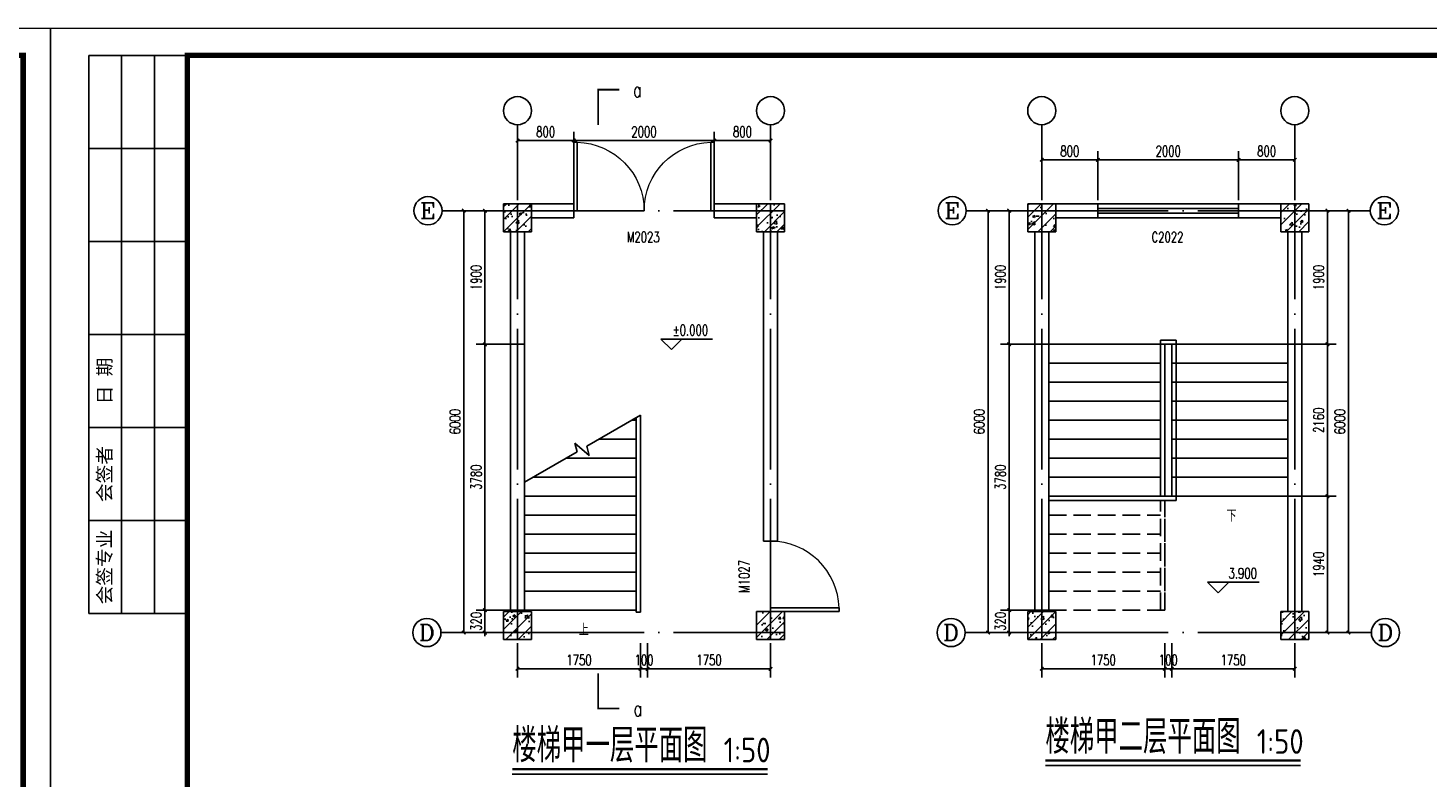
# Model space of a CAD drawing. Extents: x 88237 to 730297, y -11868 to 107702.
# Tile 47 of 49: x 642505 to 662422, y 74135 to 84802. Entities that reach past the tile are written whole.
import ezdxf
from ezdxf.enums import TextEntityAlignment as Align

# ---------------------------------------------------------------- set-up
doc = ezdxf.new("R2010")
doc.units = 0
doc.header["$LTSCALE"] = 1000
doc.header["$MEASUREMENT"] = 0
doc.linetypes.add('DASH', pattern=[0.35, 0.25, -0.1])
doc.linetypes.add('DOTE', pattern=[2.42, 2, -0.2, 0.02, -0.2])
for name, color, linetype in [('AXIS', 3, 'Continuous'), ('AXIS_TEXT', 7, 'Continuous'), ('COLUMN', 9, 'Continuous'), ('DIM_ELEV', 3, 'Continuous'), ('DIM_SYMB', 3, 'Continuous'), ('DOTE', 1, 'DOTE'), ('PUB_DIM', 3, 'Continuous'), ('PUB_HATCH', 8, 'Continuous'), ('PUB_TEXT', 7, 'Continuous'), ('STAIR', 4, 'Continuous'), ('WALL', 2, 'Continuous'), ('WINDOW', 4, 'Continuous'), ('WINDOW_TEXT', 7, 'Continuous'), ('图框', 7, 'Continuous')]:
    doc.layers.add(name, color=color, linetype=linetype)
doc.styles.add('_TCH_AXIS', font='COMPLEX', dxfattribs={"bigfont": 'GBCBIG'})
doc.styles.add('_TCH_DIM', font='SIMPLEX', dxfattribs={"bigfont": 'GBCBIG'})
doc.styles.add('_TCH_DIM_T3', font='SIMPLEX', dxfattribs={"width": 0.705882, "bigfont": 'GBCBIG'})
doc.styles.add('_TCH_LABEL', font='COMPLEX', dxfattribs={"bigfont": 'GBCBIG'})
doc.styles.add('_TCH_WINDOW', font='SIMPLEX', dxfattribs={"bigfont": 'GBCBIG'})
doc.styles.add('COMPLEX', font='COMPLEX')
doc.styles.get("Standard").update_dxf_attribs({"font": 'gbenor.shx', "bigfont": 'gbcbig.shx'})
doc.styles.add('宋体', font='txt')
doc.dimstyles.new('_TCH_ARCH&&50', dxfattribs={"dimtxt": 148.75, "dimasz": 50, "dimexe": 125, "dimexo": 150, "dimgap": 50, "dimtad": 1, "dimdec": 0, "dimzin": 0, "dimdsep": 46, "dimtxsty": '_TCH_DIM_T3', "dimblk": 'ARCHTICK', "dimcen": 0.09, "dimclrt": 7, "dimazin": 2, "dimtfac": 1, "dimtdec": 0, "dimtix": 1, "dimtmove": 2, "dimatfit": 3, "dimfxl": 1, "dimtolj": 1, "dimtzin": 0, "dimarcsym": 0})
pattern_1 = [(45, (615661.8, -406904.36), (-88.388348, 88.388348), []), (50, (615661.8, -406904.36), (358.6301, -31.37607), [37.5, -412.5]), (355, (615661.8, -406904.36), (-69.37567, 376.09607), [30, -330]), (100.4514, (615691.7, -406906.98), (289.2547, 344.71977), [31.8701, -350.57106]), (46.1842, (615661.8, -406804.36), (533.62052, -82.7595), [56.25, -618.75]), (96.6356, (615706.27, -406811.26), (467.33135, 487.05894), [47.80514, -525.8565]), (351.1842, (615661.8, -406804.36), (467.331, 487.0593), [45, -495]), (21, (615711.8, -406829.36), (298.45353, -201.30945), [37.5, -412.5]), (326, (615711.8, -406829.36), (121.65767, 362.57502), [30, -330]), (71.4514, (615736.67, -406846.14), (420.11131, 161.26525), [31.8701, -350.57106]), (37.5, (615661.8, -406904.36), (6.079928, 166.446927), [0, -326, 0, -335, 0, -331.25]), (7.5, (615661.8, -406904.36), (131.53477, 197.205856), [0, -191, 0, -318.5, 0, -126.25]), (327.5, (615550.3, -406904.36), (266.911218, -11.277436), [0, -125, 0, -390, 0, -517.5]), (317.5, (615500.3, -406904.36), (291.59308, 50.05249), [0, -162.5, 0, -259, 0, -367.5])]

# ---------------------------------------------------------------- blocks, each defined once
blk = doc.blocks.new('_ArchTick')
at = {"color": 0, "linetype": 'ByBlock', "const_width": 0.4}
blk.add_lwpolyline([(-0.5, -0.5), (0.5, 0.5)], dxfattribs=at)
blk = doc.blocks.new('*D622')
at = {"layer": 'Defpoints', "color": 0}
for p in [(660585, 82203), (661292, 82203), (660585, 76203)]:
    blk.add_point(p, dxfattribs=at)
at = {"layer": 'PUB_DIM', "color": 0, "lineweight": -2}
for p, q in [((660735, 82203), (661417, 82203)), ((661292, 76203), (661292, 82203)), ((660735, 76203), (661417, 76203))]:
    blk.add_line(p, q, dxfattribs=at)
at = {"layer": 'PUB_DIM', "color": 0, "lineweight": -2, "xscale": 50, "yscale": 50, "zscale": 50}
for p, rotation in [((661292, 82203), 90), ((661292, 76203), 270)]:
    blk.add_blockref('_ArchTick', p, dxfattribs=dict(at, rotation=rotation))
at = {"layer": 'PUB_DIM', "color": 7, "insert": (661168, 79203), "char_height": 148.8, "attachment_point": 5, "rotation": 90, "style": '_TCH_DIM_T3'}
blk.add_mtext('\\A1;6000', dxfattribs=at)
blk = doc.blocks.new('*D623')
at = {"layer": 'Defpoints', "color": 0}
for p in [(660284, 82203), (660991, 82203), (660284, 80303)]:
    blk.add_point(p, dxfattribs=at)
at = {"layer": 'PUB_DIM', "color": 0, "lineweight": -2}
for p, q in [((660434, 82203), (661116, 82203)), ((660991, 80303), (660991, 82203)), ((660434, 80303), (661116, 80303))]:
    blk.add_line(p, q, dxfattribs=at)
at = {"layer": 'PUB_DIM', "color": 0, "lineweight": -2, "xscale": 50, "yscale": 50, "zscale": 50}
for p, rotation in [((660991, 82203), 90), ((660991, 80303), 270)]:
    blk.add_blockref('_ArchTick', p, dxfattribs=dict(at, rotation=rotation))
at = {"layer": 'PUB_DIM', "color": 7, "insert": (660867, 81253), "char_height": 148.8, "attachment_point": 5, "rotation": 90, "style": '_TCH_DIM_T3'}
blk.add_mtext('\\A1;1900', dxfattribs=at)
blk = doc.blocks.new('*D624')
at = {"layer": 'Defpoints', "color": 0}
for p in [(660284, 80303), (660991, 80303), (660284, 78143)]:
    blk.add_point(p, dxfattribs=at)
at = {"layer": 'PUB_DIM', "color": 0, "lineweight": -2}
for p, q in [((660434, 80303), (661116, 80303)), ((660991, 78143), (660991, 80303)), ((660434, 78143), (661116, 78143))]:
    blk.add_line(p, q, dxfattribs=at)
at = {"layer": 'PUB_DIM', "color": 0, "lineweight": -2, "xscale": 50, "yscale": 50, "zscale": 50}
for p, rotation in [((660991, 80303), 90), ((660991, 78143), 270)]:
    blk.add_blockref('_ArchTick', p, dxfattribs=dict(at, rotation=rotation))
at = {"layer": 'PUB_DIM', "color": 7, "insert": (660867, 79223), "char_height": 148.8, "attachment_point": 5, "rotation": 90, "style": '_TCH_DIM_T3'}
blk.add_mtext('\\A1;2160', dxfattribs=at)
blk = doc.blocks.new('*D625')
at = {"layer": 'Defpoints', "color": 0}
for p in [(660284, 78143), (660991, 78143), (660284, 76203)]:
    blk.add_point(p, dxfattribs=at)
at = {"layer": 'PUB_DIM', "color": 0, "lineweight": -2}
for p, q in [((660434, 78143), (661116, 78143)), ((660991, 76203), (660991, 78143)), ((660434, 76203), (661116, 76203))]:
    blk.add_line(p, q, dxfattribs=at)
at = {"layer": 'PUB_DIM', "color": 0, "lineweight": -2, "xscale": 50, "yscale": 50, "zscale": 50}
for p, rotation in [((660991, 78143), 90), ((660991, 76203), 270)]:
    blk.add_blockref('_ArchTick', p, dxfattribs=dict(at, rotation=rotation))
at = {"layer": 'PUB_DIM', "color": 7, "insert": (660867, 77173), "char_height": 148.8, "attachment_point": 5, "rotation": 90, "style": '_TCH_DIM_T3'}
blk.add_mtext('\\A1;1940', dxfattribs=at)
blk = doc.blocks.new('*D626')
at = {"layer": 'Defpoints', "color": 0}
for p in [(656927, 76203), (658677, 76203), (658677, 75688)]:
    blk.add_point(p, dxfattribs=at)
at = {"layer": 'PUB_DIM', "color": 0, "lineweight": -2}
for p, q in [((656927, 76053), (656927, 75563)), ((658677, 76053), (658677, 75563)), ((656927, 75688), (658677, 75688))]:
    blk.add_line(p, q, dxfattribs=at)
at = {"layer": 'PUB_DIM', "color": 0, "lineweight": -2, "xscale": 50, "yscale": 50, "zscale": 50, "rotation": 180}
blk.add_blockref('_ArchTick', (656927, 75688), dxfattribs=at)
at = {"layer": 'PUB_DIM', "color": 0, "lineweight": -2, "xscale": 50, "yscale": 50, "zscale": 50}
blk.add_blockref('_ArchTick', (658677, 75688), dxfattribs=at)
at = {"layer": 'PUB_DIM', "color": 7, "insert": (657802, 75813), "char_height": 148.8, "attachment_point": 5, "style": '_TCH_DIM_T3'}
blk.add_mtext('\\A1;1750', dxfattribs=at)
blk = doc.blocks.new('*D627')
at = {"layer": 'Defpoints', "color": 0}
for p in [(658677, 76203), (658777, 76203), (658777, 75688)]:
    blk.add_point(p, dxfattribs=at)
at = {"layer": 'PUB_DIM', "color": 0, "lineweight": -2}
for p, q in [((658677, 76053), (658677, 75563)), ((658777, 76053), (658777, 75563)), ((658677, 75688), (658627, 75688)), ((658677, 75688), (658777, 75688)), ((658777, 75688), (658827, 75688))]:
    blk.add_line(p, q, dxfattribs=at)
at = {"layer": 'PUB_DIM', "color": 0, "lineweight": -2, "xscale": 50, "yscale": 50, "zscale": 50}
blk.add_blockref('_ArchTick', (658677, 75688), dxfattribs=at)
at = {"layer": 'PUB_DIM', "color": 0, "lineweight": -2, "xscale": 50, "yscale": 50, "zscale": 50, "rotation": 180}
blk.add_blockref('_ArchTick', (658777, 75688), dxfattribs=at)
at = {"layer": 'PUB_DIM', "color": 7, "insert": (658727, 75813), "char_height": 148.8, "attachment_point": 5, "style": '_TCH_DIM_T3'}
blk.add_mtext('\\A1;100', dxfattribs=at)
blk = doc.blocks.new('*D628')
at = {"layer": 'Defpoints', "color": 0}
for p in [(658777, 76203), (660527, 76203), (660527, 75688)]:
    blk.add_point(p, dxfattribs=at)
at = {"layer": 'PUB_DIM', "color": 0, "lineweight": -2}
for p, q in [((658777, 76053), (658777, 75563)), ((660527, 76053), (660527, 75563)), ((658777, 75688), (660527, 75688))]:
    blk.add_line(p, q, dxfattribs=at)
at = {"layer": 'PUB_DIM', "color": 0, "lineweight": -2, "xscale": 50, "yscale": 50, "zscale": 50, "rotation": 180}
blk.add_blockref('_ArchTick', (658777, 75688), dxfattribs=at)
at = {"layer": 'PUB_DIM', "color": 0, "lineweight": -2, "xscale": 50, "yscale": 50, "zscale": 50}
blk.add_blockref('_ArchTick', (660527, 75688), dxfattribs=at)
at = {"layer": 'PUB_DIM', "color": 7, "insert": (659652, 75813), "char_height": 148.8, "attachment_point": 5, "style": '_TCH_DIM_T3'}
blk.add_mtext('\\A1;1750', dxfattribs=at)
blk = doc.blocks.new('*D629')
at = {"layer": 'Defpoints', "color": 0}
for p in [(656163, 82203), (656870, 82203), (656870, 76203)]:
    blk.add_point(p, dxfattribs=at)
at = {"layer": 'PUB_DIM', "color": 0, "lineweight": -2}
for p, q in [((656720, 82203), (656038, 82203)), ((656163, 76203), (656163, 82203)), ((656720, 76203), (656038, 76203))]:
    blk.add_line(p, q, dxfattribs=at)
at = {"layer": 'PUB_DIM', "color": 0, "lineweight": -2, "xscale": 50, "yscale": 50, "zscale": 50}
for p, rotation in [((656163, 82203), 90), ((656163, 76203), 270)]:
    blk.add_blockref('_ArchTick', p, dxfattribs=dict(at, rotation=rotation))
at = {"layer": 'PUB_DIM', "color": 7, "insert": (656038, 79203), "char_height": 148.8, "attachment_point": 5, "rotation": 90, "style": '_TCH_DIM_T3'}
blk.add_mtext('\\A1;6000', dxfattribs=at)
blk = doc.blocks.new('*D630')
at = {"layer": 'Defpoints', "color": 0}
for p in [(660527, 82926), (659727, 82203), (660527, 82203)]:
    blk.add_point(p, dxfattribs=at)
at = {"layer": 'PUB_DIM', "color": 0, "lineweight": -2}
for p, q in [((659727, 82353), (659727, 83051)), ((659727, 82926), (660527, 82926)), ((660527, 82353), (660527, 83051))]:
    blk.add_line(p, q, dxfattribs=at)
at = {"layer": 'PUB_DIM', "color": 0, "lineweight": -2, "xscale": 50, "yscale": 50, "zscale": 50, "rotation": 180}
blk.add_blockref('_ArchTick', (659727, 82926), dxfattribs=at)
at = {"layer": 'PUB_DIM', "color": 0, "lineweight": -2, "xscale": 50, "yscale": 50, "zscale": 50}
blk.add_blockref('_ArchTick', (660527, 82926), dxfattribs=at)
at = {"layer": 'PUB_DIM', "color": 7, "insert": (660127, 83050), "char_height": 148.8, "attachment_point": 5, "style": '_TCH_DIM_T3'}
blk.add_mtext('\\A1;800', dxfattribs=at)
blk = doc.blocks.new('*D631')
at = {"layer": 'Defpoints', "color": 0}
for p in [(659727, 82926), (657727, 82203), (659727, 82203)]:
    blk.add_point(p, dxfattribs=at)
at = {"layer": 'PUB_DIM', "color": 0, "lineweight": -2}
for p, q in [((657727, 82353), (657727, 83051)), ((657727, 82926), (659727, 82926)), ((659727, 82353), (659727, 83051))]:
    blk.add_line(p, q, dxfattribs=at)
at = {"layer": 'PUB_DIM', "color": 0, "lineweight": -2, "xscale": 50, "yscale": 50, "zscale": 50, "rotation": 180}
blk.add_blockref('_ArchTick', (657727, 82926), dxfattribs=at)
at = {"layer": 'PUB_DIM', "color": 0, "lineweight": -2, "xscale": 50, "yscale": 50, "zscale": 50}
blk.add_blockref('_ArchTick', (659727, 82926), dxfattribs=at)
at = {"layer": 'PUB_DIM', "color": 7, "insert": (658727, 83050), "char_height": 148.8, "attachment_point": 5, "style": '_TCH_DIM_T3'}
blk.add_mtext('\\A1;2000', dxfattribs=at)
blk = doc.blocks.new('*D632')
at = {"layer": 'Defpoints', "color": 0}
for p in [(657727, 82926), (656927, 82203), (657727, 82203)]:
    blk.add_point(p, dxfattribs=at)
at = {"layer": 'PUB_DIM', "color": 0, "lineweight": -2}
for p, q in [((656927, 82353), (656927, 83051)), ((656927, 82926), (657727, 82926)), ((657727, 82353), (657727, 83051))]:
    blk.add_line(p, q, dxfattribs=at)
at = {"layer": 'PUB_DIM', "color": 0, "lineweight": -2, "xscale": 50, "yscale": 50, "zscale": 50, "rotation": 180}
blk.add_blockref('_ArchTick', (656927, 82926), dxfattribs=at)
at = {"layer": 'PUB_DIM', "color": 0, "lineweight": -2, "xscale": 50, "yscale": 50, "zscale": 50}
blk.add_blockref('_ArchTick', (657727, 82926), dxfattribs=at)
at = {"layer": 'PUB_DIM', "color": 7, "insert": (657327, 83050), "char_height": 148.8, "attachment_point": 5, "style": '_TCH_DIM_T3'}
blk.add_mtext('\\A1;800', dxfattribs=at)
blk = doc.blocks.new('*D633')
at = {"layer": 'Defpoints', "color": 0}
for p in [(656463, 82203), (657170, 82203), (657170, 80303)]:
    blk.add_point(p, dxfattribs=at)
at = {"layer": 'PUB_DIM', "color": 0, "lineweight": -2}
for p, q in [((657020, 82203), (656338, 82203)), ((656463, 80303), (656463, 82203)), ((657020, 80303), (656338, 80303))]:
    blk.add_line(p, q, dxfattribs=at)
at = {"layer": 'PUB_DIM', "color": 0, "lineweight": -2, "xscale": 50, "yscale": 50, "zscale": 50}
for p, rotation in [((656463, 82203), 90), ((656463, 80303), 270)]:
    blk.add_blockref('_ArchTick', p, dxfattribs=dict(at, rotation=rotation))
at = {"layer": 'PUB_DIM', "color": 7, "insert": (656339, 81253), "char_height": 148.8, "attachment_point": 5, "rotation": 90, "style": '_TCH_DIM_T3'}
blk.add_mtext('\\A1;1900', dxfattribs=at)
blk = doc.blocks.new('*D634')
at = {"layer": 'Defpoints', "color": 0}
for p in [(656463, 80303), (657170, 80303), (657170, 76523)]:
    blk.add_point(p, dxfattribs=at)
at = {"layer": 'PUB_DIM', "color": 0, "lineweight": -2}
for p, q in [((657020, 80303), (656338, 80303)), ((656463, 76523), (656463, 80303)), ((657020, 76523), (656338, 76523))]:
    blk.add_line(p, q, dxfattribs=at)
at = {"layer": 'PUB_DIM', "color": 0, "lineweight": -2, "xscale": 50, "yscale": 50, "zscale": 50}
for p, rotation in [((656463, 80303), 90), ((656463, 76523), 270)]:
    blk.add_blockref('_ArchTick', p, dxfattribs=dict(at, rotation=rotation))
at = {"layer": 'PUB_DIM', "color": 7, "insert": (656339, 78413), "char_height": 148.8, "attachment_point": 5, "rotation": 90, "style": '_TCH_DIM_T3'}
blk.add_mtext('\\A1;3780', dxfattribs=at)
blk = doc.blocks.new('*D635')
at = {"layer": 'Defpoints', "color": 0}
for p in [(656463, 76523), (657170, 76523), (657170, 76203)]:
    blk.add_point(p, dxfattribs=at)
at = {"layer": 'PUB_DIM', "color": 0, "lineweight": -2}
for p, q in [((657020, 76523), (656338, 76523)), ((656463, 76523), (656463, 76573)), ((656463, 76203), (656463, 76523)), ((657020, 76203), (656338, 76203)), ((656463, 76203), (656463, 76153))]:
    blk.add_line(p, q, dxfattribs=at)
at = {"layer": 'PUB_DIM', "color": 0, "lineweight": -2, "xscale": 50, "yscale": 50, "zscale": 50}
for p, rotation in [((656463, 76523), 270), ((656463, 76203), 90)]:
    blk.add_blockref('_ArchTick', p, dxfattribs=dict(at, rotation=rotation))
at = {"layer": 'PUB_DIM', "color": 7, "insert": (656339, 76363), "char_height": 148.8, "attachment_point": 5, "rotation": 90, "style": '_TCH_DIM_T3'}
blk.add_mtext('\\A1;320', dxfattribs=at)
blk = doc.blocks.new('*D636')
at = {"layer": 'Defpoints', "color": 0}
for p in [(649469, 76203), (651219, 76203), (651219, 75688)]:
    blk.add_point(p, dxfattribs=at)
at = {"layer": 'PUB_DIM', "color": 0, "lineweight": -2}
for p, q in [((649469, 76053), (649469, 75563)), ((651219, 76053), (651219, 75563)), ((649469, 75688), (651219, 75688))]:
    blk.add_line(p, q, dxfattribs=at)
at = {"layer": 'PUB_DIM', "color": 0, "lineweight": -2, "xscale": 50, "yscale": 50, "zscale": 50, "rotation": 180}
blk.add_blockref('_ArchTick', (649469, 75688), dxfattribs=at)
at = {"layer": 'PUB_DIM', "color": 0, "lineweight": -2, "xscale": 50, "yscale": 50, "zscale": 50}
blk.add_blockref('_ArchTick', (651219, 75688), dxfattribs=at)
at = {"layer": 'PUB_DIM', "color": 7, "insert": (650344, 75813), "char_height": 148.8, "attachment_point": 5, "style": '_TCH_DIM_T3'}
blk.add_mtext('\\A1;1750', dxfattribs=at)
blk = doc.blocks.new('*D637')
at = {"layer": 'Defpoints', "color": 0}
for p in [(651219, 76203), (651319, 76203), (651319, 75688)]:
    blk.add_point(p, dxfattribs=at)
at = {"layer": 'PUB_DIM', "color": 0, "lineweight": -2}
for p, q in [((651219, 76053), (651219, 75563)), ((651319, 76053), (651319, 75563)), ((651219, 75688), (651169, 75688)), ((651219, 75688), (651319, 75688)), ((651319, 75688), (651369, 75688))]:
    blk.add_line(p, q, dxfattribs=at)
at = {"layer": 'PUB_DIM', "color": 0, "lineweight": -2, "xscale": 50, "yscale": 50, "zscale": 50}
blk.add_blockref('_ArchTick', (651219, 75688), dxfattribs=at)
at = {"layer": 'PUB_DIM', "color": 0, "lineweight": -2, "xscale": 50, "yscale": 50, "zscale": 50, "rotation": 180}
blk.add_blockref('_ArchTick', (651319, 75688), dxfattribs=at)
at = {"layer": 'PUB_DIM', "color": 7, "insert": (651269, 75813), "char_height": 148.8, "attachment_point": 5, "style": '_TCH_DIM_T3'}
blk.add_mtext('\\A1;100', dxfattribs=at)
blk = doc.blocks.new('*D638')
at = {"layer": 'Defpoints', "color": 0}
for p in [(651319, 76203), (653069, 76203), (653069, 75688)]:
    blk.add_point(p, dxfattribs=at)
at = {"layer": 'PUB_DIM', "color": 0, "lineweight": -2}
for p, q in [((651319, 76053), (651319, 75563)), ((653069, 76053), (653069, 75563)), ((651319, 75688), (653069, 75688))]:
    blk.add_line(p, q, dxfattribs=at)
at = {"layer": 'PUB_DIM', "color": 0, "lineweight": -2, "xscale": 50, "yscale": 50, "zscale": 50, "rotation": 180}
blk.add_blockref('_ArchTick', (651319, 75688), dxfattribs=at)
at = {"layer": 'PUB_DIM', "color": 0, "lineweight": -2, "xscale": 50, "yscale": 50, "zscale": 50}
blk.add_blockref('_ArchTick', (653069, 75688), dxfattribs=at)
at = {"layer": 'PUB_DIM', "color": 7, "insert": (652194, 75813), "char_height": 148.8, "attachment_point": 5, "style": '_TCH_DIM_T3'}
blk.add_mtext('\\A1;1750', dxfattribs=at)
blk = doc.blocks.new('*D639')
at = {"layer": 'Defpoints', "color": 0}
for p in [(648704, 82203), (649411, 82203), (649411, 76203)]:
    blk.add_point(p, dxfattribs=at)
at = {"layer": 'PUB_DIM', "color": 0, "lineweight": -2}
for p, q in [((649261, 82203), (648579, 82203)), ((648704, 76203), (648704, 82203)), ((649261, 76203), (648579, 76203))]:
    blk.add_line(p, q, dxfattribs=at)
at = {"layer": 'PUB_DIM', "color": 0, "lineweight": -2, "xscale": 50, "yscale": 50, "zscale": 50}
for p, rotation in [((648704, 82203), 90), ((648704, 76203), 270)]:
    blk.add_blockref('_ArchTick', p, dxfattribs=dict(at, rotation=rotation))
at = {"layer": 'PUB_DIM', "color": 7, "insert": (648580, 79203), "char_height": 148.8, "attachment_point": 5, "rotation": 90, "style": '_TCH_DIM_T3'}
blk.add_mtext('\\A1;6000', dxfattribs=at)
blk = doc.blocks.new('*D640')
at = {"layer": 'Defpoints', "color": 0}
for p in [(653069, 83201), (652269, 82203), (653069, 82203)]:
    blk.add_point(p, dxfattribs=at)
at = {"layer": 'PUB_DIM', "color": 0, "lineweight": -2}
for p, q in [((652269, 82353), (652269, 83326)), ((653069, 82353), (653069, 83326)), ((652269, 83201), (653069, 83201))]:
    blk.add_line(p, q, dxfattribs=at)
at = {"layer": 'PUB_DIM', "color": 0, "lineweight": -2, "xscale": 50, "yscale": 50, "zscale": 50, "rotation": 180}
blk.add_blockref('_ArchTick', (652269, 83201), dxfattribs=at)
at = {"layer": 'PUB_DIM', "color": 0, "lineweight": -2, "xscale": 50, "yscale": 50, "zscale": 50}
blk.add_blockref('_ArchTick', (653069, 83201), dxfattribs=at)
at = {"layer": 'PUB_DIM', "color": 7, "insert": (652669, 83325), "char_height": 148.8, "attachment_point": 5, "style": '_TCH_DIM_T3'}
blk.add_mtext('\\A1;800', dxfattribs=at)
blk = doc.blocks.new('*D641')
at = {"layer": 'Defpoints', "color": 0}
for p in [(652269, 83201), (650269, 82203), (652269, 82203)]:
    blk.add_point(p, dxfattribs=at)
at = {"layer": 'PUB_DIM', "color": 0, "lineweight": -2}
for p, q in [((650269, 82353), (650269, 83326)), ((652269, 82353), (652269, 83326)), ((650269, 83201), (652269, 83201))]:
    blk.add_line(p, q, dxfattribs=at)
at = {"layer": 'PUB_DIM', "color": 0, "lineweight": -2, "xscale": 50, "yscale": 50, "zscale": 50, "rotation": 180}
blk.add_blockref('_ArchTick', (650269, 83201), dxfattribs=at)
at = {"layer": 'PUB_DIM', "color": 0, "lineweight": -2, "xscale": 50, "yscale": 50, "zscale": 50}
blk.add_blockref('_ArchTick', (652269, 83201), dxfattribs=at)
at = {"layer": 'PUB_DIM', "color": 7, "insert": (651269, 83325), "char_height": 148.8, "attachment_point": 5, "style": '_TCH_DIM_T3'}
blk.add_mtext('\\A1;2000', dxfattribs=at)
blk = doc.blocks.new('*D642')
at = {"layer": 'Defpoints', "color": 0}
for p in [(650269, 83201), (649469, 82203), (650269, 82203)]:
    blk.add_point(p, dxfattribs=at)
at = {"layer": 'PUB_DIM', "color": 0, "lineweight": -2}
for p, q in [((649469, 82353), (649469, 83326)), ((650269, 82353), (650269, 83326)), ((649469, 83201), (650269, 83201))]:
    blk.add_line(p, q, dxfattribs=at)
at = {"layer": 'PUB_DIM', "color": 0, "lineweight": -2, "xscale": 50, "yscale": 50, "zscale": 50, "rotation": 180}
blk.add_blockref('_ArchTick', (649469, 83201), dxfattribs=at)
at = {"layer": 'PUB_DIM', "color": 0, "lineweight": -2, "xscale": 50, "yscale": 50, "zscale": 50}
blk.add_blockref('_ArchTick', (650269, 83201), dxfattribs=at)
at = {"layer": 'PUB_DIM', "color": 7, "insert": (649869, 83325), "char_height": 148.8, "attachment_point": 5, "style": '_TCH_DIM_T3'}
blk.add_mtext('\\A1;800', dxfattribs=at)
blk = doc.blocks.new('*D646')
at = {"layer": 'Defpoints', "color": 0}
for p in [(649005, 82203), (649712, 82203), (649712, 80303)]:
    blk.add_point(p, dxfattribs=at)
at = {"layer": 'PUB_DIM', "color": 0, "lineweight": -2}
for p, q in [((649562, 82203), (648880, 82203)), ((649005, 80303), (649005, 82203)), ((649562, 80303), (648880, 80303))]:
    blk.add_line(p, q, dxfattribs=at)
at = {"layer": 'PUB_DIM', "color": 0, "lineweight": -2, "xscale": 50, "yscale": 50, "zscale": 50}
for p, rotation in [((649005, 82203), 90), ((649005, 80303), 270)]:
    blk.add_blockref('_ArchTick', p, dxfattribs=dict(at, rotation=rotation))
at = {"layer": 'PUB_DIM', "color": 7, "insert": (648881, 81253), "char_height": 148.8, "attachment_point": 5, "rotation": 90, "style": '_TCH_DIM_T3'}
blk.add_mtext('\\A1;1900', dxfattribs=at)
blk = doc.blocks.new('*D647')
at = {"layer": 'Defpoints', "color": 0}
for p in [(649005, 80303), (649712, 80303), (649712, 76523)]:
    blk.add_point(p, dxfattribs=at)
at = {"layer": 'PUB_DIM', "color": 0, "lineweight": -2}
for p, q in [((649562, 80303), (648880, 80303)), ((649005, 76523), (649005, 80303)), ((649562, 76523), (648880, 76523))]:
    blk.add_line(p, q, dxfattribs=at)
at = {"layer": 'PUB_DIM', "color": 0, "lineweight": -2, "xscale": 50, "yscale": 50, "zscale": 50}
for p, rotation in [((649005, 80303), 90), ((649005, 76523), 270)]:
    blk.add_blockref('_ArchTick', p, dxfattribs=dict(at, rotation=rotation))
at = {"layer": 'PUB_DIM', "color": 7, "insert": (648881, 78413), "char_height": 148.8, "attachment_point": 5, "rotation": 90, "style": '_TCH_DIM_T3'}
blk.add_mtext('\\A1;3780', dxfattribs=at)
blk = doc.blocks.new('*D648')
at = {"layer": 'Defpoints', "color": 0}
for p in [(649005, 76523), (649712, 76523), (649712, 76203)]:
    blk.add_point(p, dxfattribs=at)
at = {"layer": 'PUB_DIM', "color": 0, "lineweight": -2}
for p, q in [((649562, 76523), (648880, 76523)), ((649005, 76523), (649005, 76573)), ((649005, 76203), (649005, 76523)), ((649562, 76203), (648880, 76203)), ((649005, 76203), (649005, 76153))]:
    blk.add_line(p, q, dxfattribs=at)
at = {"layer": 'PUB_DIM', "color": 0, "lineweight": -2, "xscale": 50, "yscale": 50, "zscale": 50}
for p, rotation in [((649005, 76523), 270), ((649005, 76203), 90)]:
    blk.add_blockref('_ArchTick', p, dxfattribs=dict(at, rotation=rotation))
at = {"layer": 'PUB_DIM', "color": 7, "insert": (648881, 76363), "char_height": 148.8, "attachment_point": 5, "rotation": 90, "style": '_TCH_DIM_T3'}
blk.add_mtext('\\A1;320', dxfattribs=at)
blk = doc.blocks.new('$DorLib2D$00000002')
for p, q in [((-0.5, 0), (-0.5, 0.4875)), ((-0.475, 0.4875), (-0.5, 0.4875)), ((-0.475, 0), (-0.475, 0.4875)), ((0.475, 0), (0.475, 0.4875)), ((0.475, 0.4875), (0.5, 0.4875)), ((0.5, 0), (0.5, 0.4875)), ((-0.5, 0), (-0.475, 0)), ((0.5, 0), (0.475, 0))]:
    blk.add_line(p, q)
at = {"lineweight": 13}
for centre, start, end in [((-0.4875, 0), 0, 88.53072), ((0.4875, 0), 91.46928, 180)]:
    blk.add_arc(centre, 0.4875, start, end, dxfattribs=at)
blk = doc.blocks.new('$DorLib2D$00000001')
for p, q in [((0.45, 0.975), (0.5, 0.975)), ((0.45, 0), (0.45, 0.975)), ((0.5, 0), (0.5, 0.975)), ((0.5, 0), (0.45, 0))]:
    blk.add_line(p, q)
at = {"lineweight": 13}
blk.add_arc((0.475, 0), 0.975, 91.4693, 180, dxfattribs=at)
blk = doc.blocks.new('_AXISO')
blk.add_circle((0, 0), 0.5)
at = {"layer": 'AXIS_TEXT', "style": 'COMPLEX', "width": 1.041667}
blk.add_attdef('A', text='', height=0.56, dxfattribs=at).set_placement((-0.25, -0.28), (0.25, -0.28), align=Align.FIT)
blk = doc.blocks.new('$TCHSYS$WIN2D')
for p, q in [((-0.5, 0.5), (0.5, 0.5)), ((-0.5, 0.5), (-0.5, -0.5)), ((0.5, 0.5), (0.5, -0.5)), ((0.5, 0.1667), (-0.5, 0.1667)), ((0.5, -0.1667), (-0.5, -0.1667)), ((-0.5, -0.5), (0.5, -0.5))]:
    blk.add_line(p, q)
blk = doc.blocks.new('d4trtg')
at = {"lineweight": 0}
for p, q in [((653868.4, 3899605.3), (653868.4, 3902577.3)), ((653868.4, 3902577.3), (658071.2, 3902577.3)), ((658071.2, 3902577.3), (658071.2, 3899605.3))]:
    blk.add_line(p, q, dxfattribs=at)
for p, q in [((654118.6, 3902527.3), (653938.4, 3902527.3)), ((653938.4, 3902527.3), (653938.4, 3901506.6)), ((653998.5, 3902527.3), (653998.5, 3901506.6)), ((654058.5, 3902527.3), (654058.5, 3901506.6)), ((654118.6, 3902357.2), (653938.4, 3902357.2)), ((654118.6, 3902187.1), (653938.4, 3902187.1)), ((654118.6, 3902017), (653938.4, 3902017)), ((654118.6, 3901846.8), (653938.4, 3901846.8)), ((654118.6, 3901676.7), (653938.4, 3901676.7)), ((654118.6, 3901506.6), (653938.4, 3901506.6))]:
    blk.add_line(p, q)
at = {"lineweight": 0, "const_width": 10}
blk.add_lwpolyline([(654118.6, 3902527.3), (658021.2, 3902527.3), (658021.2, 3899655.4), (654118.6, 3899655.4)], close=True, dxfattribs=at)
at = {"char_height": 25.02, "attachment_point": 5, "rotation": 90, "style": '宋体'}
for s, insert in [('日 期', (653968.5, 3901931.9)), ('会签者', (653968.5, 3901761.8)), ('会签专业', (653968.5, 3901591.7))]:
    blk.add_mtext(s, dxfattribs=dict(at, insert=insert))

msp = doc.modelspace()

# ---------------------------------------------------------------- hatches: boundary and pattern name
at = {"layer": 'PUB_HATCH'}
h = msp.add_hatch(dxfattribs=at)
h.set_pattern_fill('钢筋混凝土', color=256, scale=50, style=0)
h.set_pattern_definition(pattern_1)
h.paths.add_polyline_path([(649268.9, 81903.1), (649668.9, 81903.1), (649668.9, 82303.1), (649268.9, 82303.1)])
h = msp.add_hatch(dxfattribs=at)
h.set_pattern_fill('钢筋混凝土', color=256, scale=50, style=0)
h.set_pattern_definition(pattern_1)
h.paths.add_polyline_path([(652868.9, 81903.1), (653268.9, 81903.1), (653268.9, 82303.1), (652868.9, 82303.1)])
h = msp.add_hatch(dxfattribs=at)
h.set_pattern_fill('钢筋混凝土', color=256, scale=50, style=0)
h.set_pattern_definition(pattern_1)
h.paths.add_polyline_path([(656727.2, 81903.1), (657127.2, 81903.1), (657127.2, 82303.1), (656727.2, 82303.1)])
h = msp.add_hatch(dxfattribs=at)
h.set_pattern_fill('钢筋混凝土', color=256, scale=50, style=0)
h.set_pattern_definition(pattern_1)
h.paths.add_polyline_path([(660327.2, 81903.1), (660727.2, 81903.1), (660727.2, 82303.1), (660327.2, 82303.1)])
h = msp.add_hatch(dxfattribs=at)
h.set_pattern_fill('钢筋混凝土', color=256, scale=50, style=0)
h.set_pattern_definition(pattern_1)
h.paths.add_polyline_path([(649268.9, 76103.1), (649668.9, 76103.1), (649668.9, 76503.1), (649268.9, 76503.1)])
h = msp.add_hatch(dxfattribs=at)
h.set_pattern_fill('钢筋混凝土', color=256, scale=50, style=0)
h.set_pattern_definition(pattern_1)
h.paths.add_polyline_path([(652868.9, 76103.1), (653268.9, 76103.1), (653268.9, 76503.1), (652868.9, 76503.1)])
h = msp.add_hatch(dxfattribs=at)
h.set_pattern_fill('钢筋混凝土', color=256, scale=50, style=0)
h.set_pattern_definition(pattern_1)
h.paths.add_polyline_path([(656727.2, 76103.1), (657127.2, 76103.1), (657127.2, 76503.1), (656727.2, 76503.1)])
h = msp.add_hatch(dxfattribs=at)
h.set_pattern_fill('钢筋混凝土', color=256, scale=50, style=0)
h.set_pattern_definition(pattern_1)
h.paths.add_polyline_path([(660327.2, 76103.1), (660727.2, 76103.1), (660727.2, 76503.1), (660327.2, 76503.1)])

# ---------------------------------------------------------------- linework, layer by layer
at = {"layer": 'AXIS'}
for p, q in [((649468.9, 82925.8), (649468.9, 83425.8)), ((653068.9, 82925.8), (653068.9, 83425.8)), ((656927.2, 82925.8), (656927.2, 83425.8)), ((660527.2, 82925.8), (660527.2, 83425.8)), ((648895, 82203.1), (648395, 82203.1)), ((656353.3, 82203.1), (655853.3, 82203.1)), ((661101.2, 82203.1), (661601.2, 82203.1)), ((648879.9, 76203.1), (648379.9, 76203.1)), ((656338.2, 76203.1), (655838.2, 76203.1)), ((661116.3, 76203.1), (661616.3, 76203.1))]:
    msp.add_line(p, q, dxfattribs=at)
at = {"layer": 'COLUMN'}
for p, q in [((649668.9, 82303.1), (649268.9, 82303.1)), ((649268.9, 82303.1), (649268.9, 81903.1)), ((649668.9, 81903.1), (649668.9, 82303.1)), ((653268.9, 82303.1), (652868.9, 82303.1)), ((652868.9, 82303.1), (652868.9, 81903.1)), ((653268.9, 81903.1), (653268.9, 82303.1)), ((657127.2, 82303.1), (656727.2, 82303.1)), ((656727.2, 82303.1), (656727.2, 81903.1)), ((657127.2, 81903.1), (657127.2, 82303.1)), ((660727.2, 82303.1), (660327.2, 82303.1)), ((660327.2, 82303.1), (660327.2, 81903.1)), ((660727.2, 81903.1), (660727.2, 82303.1)), ((649268.9, 81903.1), (649668.9, 81903.1)), ((652868.9, 81903.1), (653268.9, 81903.1)), ((656727.2, 81903.1), (657127.2, 81903.1)), ((660327.2, 81903.1), (660727.2, 81903.1)), ((649668.9, 76503.1), (649268.9, 76503.1)), ((649268.9, 76503.1), (649268.9, 76103.1)), ((649668.9, 76103.1), (649668.9, 76503.1)), ((653268.9, 76503.1), (652868.9, 76503.1)), ((652868.9, 76503.1), (652868.9, 76103.1)), ((653268.9, 76103.1), (653268.9, 76503.1)), ((657127.2, 76503.1), (656727.2, 76503.1)), ((656727.2, 76503.1), (656727.2, 76103.1)), ((657127.2, 76103.1), (657127.2, 76503.1)), ((660727.2, 76503.1), (660327.2, 76503.1)), ((660327.2, 76503.1), (660327.2, 76103.1)), ((660727.2, 76103.1), (660727.2, 76503.1)), ((649268.9, 76103.1), (649668.9, 76103.1)), ((652868.9, 76103.1), (653268.9, 76103.1)), ((656727.2, 76103.1), (657127.2, 76103.1)), ((660327.2, 76103.1), (660727.2, 76103.1))]:
    msp.add_line(p, q, dxfattribs=at)
at = {"layer": 'DIM_ELEV'}
for p, q in [((651659, 80227.7), (651509, 80377.7)), ((651509, 80377.7), (652241.5, 80377.7)), ((651659, 80227.7), (651809, 80377.7)), ((659437, 76768.8), (659287, 76918.8)), ((659287, 76918.8), (660019.5, 76918.8)), ((659437, 76768.8), (659587, 76918.8))]:
    msp.add_line(p, q, dxfattribs=at)
at = {"layer": 'DIM_SYMB'}
for points, const_width in [([(650916.1, 83924.2), (650616.1, 83924.2), (650616.1, 83424.2)], 25), ([(650616.1, 75621.8), (650616.1, 75121.8), (650916.1, 75121.8)], 25), ([(656978.7, 74382.5), (660610.6, 74382.5)], 35), ([(649394.1, 74261.1), (653026, 74261.1)], 35)]:
    msp.add_lwpolyline(points, dxfattribs=dict(at, const_width=const_width))
for points in [[(659602.2, 78008.1, 0, 0, 0), (659602.2, 81203.1, 0, 0, 0), (657852.2, 81203.1, 0, 0, 0), (657852.2, 76808.1, 40, 0, 0), (657852.2, 76658.1, 0, 0, 0)], [(650393.9, 76388.1, 0, 0, 0), (650393.9, 78533.1, 40, 0, 0), (650393.9, 78683.1, 0, 0, 0)]]:
    msp.add_lwpolyline(points, format="xyseb", dxfattribs=at)
for points in [[(656978.7, 74312.5), (660610.6, 74312.5)], [(649394.1, 74191.1), (653026, 74191.1)]]:
    msp.add_lwpolyline(points, dxfattribs=at)
at = {"layer": 'DOTE'}
for p, q in [((649468.9, 76103.1), (649468.9, 82303.1)), ((653068.9, 76103.1), (653068.9, 82303.1)), ((656927.2, 76103.1), (656927.2, 82303.1)), ((660527.2, 76103.1), (660527.2, 82303.1)), ((649268.9, 82203.1), (653268.9, 82203.1)), ((656727.2, 82203.1), (660727.2, 82203.1)), ((649268.9, 76203.1), (653268.9, 76203.1)), ((656727.2, 76203.1), (660727.2, 76203.1))]:
    msp.add_line(p, q, dxfattribs=at)
at = {"layer": 'STAIR'}
for p, q in [((660327.2, 82103.1), (657127.2, 82103.1)), ((657027.2, 81903.1), (657027.2, 80303.1)), ((660427.2, 80303.1), (660427.2, 81903.1)), ((657027.2, 76523.1), (657027.2, 80303.1)), ((657027.2, 80303.1), (658617.2, 80303.1)), ((657027.2, 80303.1), (660427.2, 80303.1)), ((658617.2, 80363.1), (658837.2, 80363.1)), ((658617.2, 78143.1), (658617.2, 80363.1)), ((658677.2, 80303.1), (658777.2, 80303.1)), ((658677.2, 78143.1), (658677.2, 80303.1)), ((658677.2, 78143.1), (658677.2, 80303.1)), ((658777.2, 80303.1), (658777.2, 78143.1)), ((658777.2, 80303.1), (658777.2, 78143.1)), ((660427.2, 80303.1), (658777.2, 80303.1)), ((658837.2, 80363.1), (658837.2, 78083.1)), ((660427.2, 80303.1), (660427.2, 78143.1)), ((657027.2, 80033.1), (658617.2, 80033.1)), ((660427.2, 80033.1), (658777.2, 80033.1)), ((657027.2, 79763.1), (658617.2, 79763.1)), ((660427.2, 79763.1), (658777.2, 79763.1)), ((657027.2, 79493.1), (658617.2, 79493.1)), ((660427.2, 79493.1), (658777.2, 79493.1)), ((651218.9, 79294.5), (650454.5, 78853.1)), ((651218.9, 76523.1), (651218.9, 79294.5)), ((651218.9, 76493.1), (651218.9, 79294.5)), ((651095.4, 79223.1), (651158.9, 79223.1)), ((651158.9, 76493.1), (651158.9, 79259.8)), ((657027.2, 79223.1), (658617.2, 79223.1)), ((660427.2, 79223.1), (658777.2, 79223.1)), ((650489.4, 78722.7), (650283.4, 78895.6)), ((650283.4, 78895.6), (650316.1, 78773.2)), ((650627.8, 78953.1), (651158.9, 78953.1)), ((657027.2, 78953.1), (658617.2, 78953.1)), ((660427.2, 78953.1), (658777.2, 78953.1)), ((650316.1, 78773.2), (649568.9, 78341.8)), ((650160.1, 78683.1), (651158.9, 78683.1)), ((650454.5, 78853.1), (650489.4, 78722.7)), ((657027.2, 78683.1), (658617.2, 78683.1)), ((660427.2, 78683.1), (658777.2, 78683.1)), ((649568.9, 76523.1), (649568.9, 78341.8)), ((649692.5, 78413.1), (651158.9, 78413.1)), ((657027.2, 78413.1), (658617.2, 78413.1)), ((660427.2, 78413.1), (658777.2, 78413.1)), ((649568.9, 78143.1), (651158.9, 78143.1)), ((657027.2, 78143.1), (658617.2, 78143.1)), ((657027.2, 78143.1), (658617.2, 78143.1)), ((658777.2, 78143.1), (657027.2, 78143.1)), ((658837.2, 78083.1), (657027.2, 78083.1)), ((660427.2, 78143.1), (658777.2, 78143.1)), ((649568.9, 77873.1), (651158.9, 77873.1)), ((649568.9, 77603.1), (651158.9, 77603.1)), ((649568.9, 77333.1), (651158.9, 77333.1)), ((649568.9, 77063.1), (651158.9, 77063.1)), ((649568.9, 76793.1), (651158.9, 76793.1)), ((649568.9, 76523.1), (651158.9, 76523.1)), ((651158.9, 76493.1), (651218.9, 76493.1)), ((657027.2, 76503.1), (657027.2, 76523.1))]:
    msp.add_line(p, q, dxfattribs=at)
at = {"layer": 'STAIR', "linetype": 'DASH'}
for p, q in [((658617.2, 76523.1), (658617.2, 78083.1)), ((658677.2, 76793.1), (658677.2, 78083.1)), ((658677.2, 76523.1), (658677.2, 78083.1)), ((657027.2, 77873.1), (658617.2, 77873.1)), ((657027.2, 77603.1), (658617.2, 77603.1)), ((657027.2, 77333.1), (658617.2, 77333.1)), ((657027.2, 77063.1), (658617.2, 77063.1)), ((657027.2, 76793.1), (658617.2, 76793.1)), ((657027.2, 76523.1), (658677.2, 76523.1))]:
    msp.add_line(p, q, dxfattribs=at)
at = {"layer": 'WALL'}
for p, q in [((650268.9, 82303.1), (649668.9, 82303.1)), ((650268.9, 82103.1), (650268.9, 82303.1)), ((652868.9, 82303.1), (652268.9, 82303.1)), ((652268.9, 82303.1), (652268.9, 82103.1)), ((657727.2, 82303.1), (657127.2, 82303.1)), ((657727.2, 82103.1), (657727.2, 82303.1)), ((660327.2, 82303.1), (659727.2, 82303.1)), ((659727.2, 82303.1), (659727.2, 82103.1)), ((649668.9, 82103.1), (650268.9, 82103.1)), ((652268.9, 82103.1), (652868.9, 82103.1)), ((657127.2, 82103.1), (657727.2, 82103.1)), ((659727.2, 82103.1), (660327.2, 82103.1)), ((649368.9, 76503.1), (649368.9, 81903.1)), ((649568.9, 76503.1), (649568.9, 81903.1)), ((652968.9, 81903.1), (652968.9, 77503.1)), ((653168.9, 77503.1), (653168.9, 81903.1)), ((656827.2, 76503.1), (656827.2, 81903.1)), ((657027.2, 76503.1), (657027.2, 81903.1)), ((660427.2, 76503.1), (660427.2, 81903.1)), ((660627.2, 76503.1), (660627.2, 81903.1)), ((652968.9, 77503.1), (653168.9, 77503.1))]:
    msp.add_line(p, q, dxfattribs=at)

# ---------------------------------------------------------------- block references
at = {"layer": 'AXIS', "xscale": 400, "yscale": 400, "zscale": 400}
for p in [(649468.9, 83625.8), (653068.9, 83625.8), (656927.2, 83625.8), (660527.2, 83625.8)]:
    msp.add_blockref('_AXISO', p, dxfattribs=at)
at = {"layer": 'AXIS'}
ref = msp.add_blockref('_AXISO', (648195, 82203.1), dxfattribs=dict(at, xscale=400, yscale=400, zscale=400))
ref.add_attrib('A', 'E', dxfattribs={"layer": 'AXIS_TEXT', "height": 226.3, "style": '_TCH_AXIS', "width": 1.3125}).set_placement((648081.9, 82090), (648308.1, 82090), align=Align.FIT)
ref = msp.add_blockref('_AXISO', (655653.3, 82203.1), dxfattribs=dict(at, xscale=400, yscale=400, zscale=400))
ref.add_attrib('A', 'E', dxfattribs={"layer": 'AXIS_TEXT', "height": 226.3, "style": '_TCH_AXIS', "width": 1.3125}).set_placement((655540.2, 82090), (655766.4, 82090), align=Align.FIT)
ref = msp.add_blockref('_AXISO', (661801.2, 82203.1), dxfattribs=dict(at, xscale=400, yscale=400, zscale=400))
ref.add_attrib('A', 'E', dxfattribs={"layer": 'AXIS_TEXT', "height": 226.3, "style": '_TCH_AXIS', "width": 1.3125}).set_placement((661688, 82090), (661914.3, 82090), align=Align.FIT)
ref = msp.add_blockref('_AXISO', (648179.9, 76203.1), dxfattribs=dict(at, xscale=400, yscale=400, zscale=400))
ref.add_attrib('A', 'D', dxfattribs={"layer": 'AXIS_TEXT', "height": 226.3, "style": '_TCH_AXIS', "width": 1.235294}).set_placement((648066.8, 76090), (648293.1, 76090), align=Align.FIT)
ref = msp.add_blockref('_AXISO', (655638.2, 76203.1), dxfattribs=dict(at, xscale=400, yscale=400, zscale=400))
ref.add_attrib('A', 'D', dxfattribs={"layer": 'AXIS_TEXT', "height": 226.3, "style": '_TCH_AXIS', "width": 1.235294}).set_placement((655525.1, 76090), (655751.4, 76090), align=Align.FIT)
ref = msp.add_blockref('_AXISO', (661816.3, 76203.1), dxfattribs=dict(at, xscale=400, yscale=400, zscale=400))
ref.add_attrib('A', 'D', dxfattribs={"layer": 'AXIS_TEXT', "height": 226.3, "style": '_TCH_AXIS', "width": 1.235294}).set_placement((661703.1, 76090), (661929.4, 76090), align=Align.FIT)
at = {"layer": 'WINDOW'}
ref = msp.add_blockref('$DorLib2D$00000002', (651268.9, 82203.1), dxfattribs=dict(at, xscale=-2000, yscale=2000, zscale=-2000))
ref.add_attrib('A', 'M2023', (651023.9, 81753.8), dxfattribs={"layer": 'WINDOW_TEXT', "height": 148.75, "style": '_TCH_WINDOW', "width": 0.705882})
ref = msp.add_blockref('$TCHSYS$WIN2D', (658727.2, 82203.1), dxfattribs=dict(at, xscale=-2000, yscale=200, zscale=-2000))
ref.add_attrib('A', 'C2022', (658489.7, 81753.8), dxfattribs={"layer": 'WINDOW_TEXT', "height": 148.75, "style": '_TCH_WINDOW', "width": 0.705882})
ref = msp.add_blockref('$DorLib2D$00000001', (653068.9, 77003.1), dxfattribs=dict(at, xscale=-1000, yscale=-1000, zscale=-1000, rotation=90))
ref.add_attrib('A', 'M1027', (652768.3, 76768.1), dxfattribs={"layer": 'WINDOW_TEXT', "height": 148.75, "rotation": 90, "style": '_TCH_WINDOW', "width": 0.705882})
at = {"layer": '图框', "xscale": 7.778571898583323, "yscale": 7.778571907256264, "zscale": 7.778571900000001}
for p in [(-4476029.2, -30271676.8), (-4443337.1, -30271676.8)]:
    msp.add_blockref('d4trtg', p, dxfattribs=at)

# ---------------------------------------------------------------- texts
at = {"layer": 'PUB_TEXT', "width": 0.705882}
for s, height, style, p in [('a', 212.5, '_TCH_LABEL', (651112.5, 83818)), ('%%P0.000', 148.75, '_TCH_DIM', (651676.5, 80430.2)), ('3.900', 148.75, '_TCH_DIM', (659584.5, 76971.3)), ('a', 212.5, '_TCH_LABEL', (651120.5, 75015.6))]:
    msp.add_text(s, height=height, dxfattribs=dict(at, style=style)).set_placement(p)
at = {"layer": 'PUB_TEXT', "style": '_TCH_DIM'}
for s, p in [('下', (659554.8, 77780.6)), ('上', (650341.8, 76160.6))]:
    msp.add_text(s, height=168.8, dxfattribs=at).set_placement(p)
at = {"layer": 'PUB_TEXT'}
for s, height, p in [('楼梯甲一层平面图', 482.27, (649394.1, 74357.7)), ('楼梯甲二层平面图', 482.27, (656978.7, 74479.1)), ('1:50', 350, (652401.6, 74357.7)), ('1:50', 350, (659986.2, 74479.1))]:
    msp.add_text(s, height=height, dxfattribs=at).set_placement(p)

# ---------------------------------------------------------------- dimensions: what is measured, and where the dimension line sits
at = {"layer": 'PUB_DIM'}
for p1, p2, distance, picture, middle in [((649468.9, 82203.1), (650268.9, 82203.1), 997.9, '*D642', (649868.9, 83325.4)), ((650268.9, 82203.1), (652268.9, 82203.1), 997.9, '*D641', (651268.9, 83325.4)), ((652268.9, 82203.1), (653068.9, 82203.1), 997.9, '*D640', (652668.9, 83325.4)), ((656927.2, 82203.1), (657727.2, 82203.1), 722.6, '*D632', (657327.2, 83050.1)), ((657727.2, 82203.1), (659727.2, 82203.1), 722.6, '*D631', (658727.2, 83050.1)), ((659727.2, 82203.1), (660527.2, 82203.1), 722.6, '*D630', (660127.2, 83050.1)), ((649411.4, 76203.1), (649411.4, 82203.1), 707.1, '*D639', (648579.9, 79203.1)), ((649712, 80303.1), (649712, 82203.1), 707.1, '*D646', (648880.5, 81253.1)), ((656869.7, 76203.1), (656869.7, 82203.1), 707.1, '*D629', (656038.2, 79203.1)), ((657170.3, 80303.1), (657170.3, 82203.1), 707.1, '*D633', (656338.8, 81253.1)), ((660284.1, 80303.1), (660284.1, 82203.1), -707.1, '*D623', (660866.9, 81253.1)), ((660584.8, 76203.1), (660584.8, 82203.1), -707.1, '*D622', (661167.5, 79203.1)), ((649712, 76523.1), (649712, 80303.1), 707.1, '*D647', (648880.5, 78413.1)), ((657170.3, 76523.1), (657170.3, 80303.1), 707.1, '*D634', (656338.8, 78413.1)), ((660284.1, 78143.1), (660284.1, 80303.1), -707.1, '*D624', (660866.9, 79223.1)), ((660284.1, 76203.1), (660284.1, 78143.1), -707.1, '*D625', (660866.9, 77173.1)), ((649712, 76203.1), (649712, 76523.1), 707.1, '*D648', (648880.5, 76363.1)), ((657170.3, 76203.1), (657170.3, 76523.1), 707.1, '*D635', (656338.8, 76363.1)), ((649468.9, 76203.1), (651218.9, 76203.1), -514.9, '*D636', (650343.9, 75812.6)), ((651218.9, 76203.1), (651318.9, 76203.1), -514.9, '*D637', (651268.9, 75812.6)), ((651318.9, 76203.1), (653068.9, 76203.1), -514.9, '*D638', (652193.9, 75812.6)), ((656927.2, 76203.1), (658677.2, 76203.1), -514.9, '*D626', (657802.2, 75812.6)), ((658677.2, 76203.1), (658777.2, 76203.1), -514.9, '*D627', (658727.2, 75812.6)), ((658777.2, 76203.1), (660527.2, 76203.1), -514.9, '*D628', (659652.2, 75812.6))]:
    dim = msp.add_aligned_dim(p1=p1, p2=p2, distance=distance, dimstyle='_TCH_ARCH&&50', dxfattribs=at)
    dim.commit()
    dim.dimension.update_dxf_attribs({"geometry": picture, "text_midpoint": middle})

doc.saveas('drawing.dxf')
